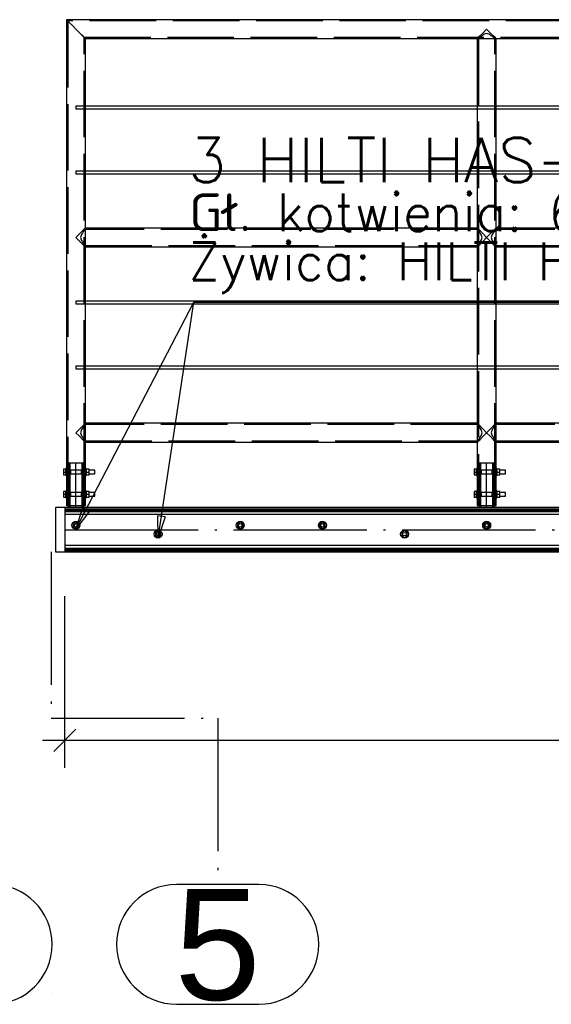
# Paper-space layout '450x700' of a CAD drawing. Header units: millimetres. Extents: x 0 to 420, y 0 to 695.
# Tile 6 of 86: x 42 to 66, y 231 to 276. Entities that reach past the tile are written whole.
import ezdxf

# ---------------------------------------------------------------- set-up
doc = ezdxf.new("R2010")
doc.units = ezdxf.units.MM
doc.linetypes.add('ACAD_ISO02W100', pattern=[15, 12, -3])
doc.linetypes.add('ACAD_ISO04W100', pattern=[30, 24, -3, 0, -3])
doc.layers.get('0').update_dxf_attribs({"linetype": 'CONTINUOUS'})
doc.layers.add('AS_DIM_ON', color=7, linetype='CONTINUOUS')
doc.layers.add('AS_Siatki', color=72, linetype='CONTINUOUS')
doc.styles.add('Arial', font='arial.ttf')
doc.styles.add('Simplex.shx', font='simplex.shx', dxfattribs={"height": 2})

psp = doc.layouts.new('450x700')

# ---------------------------------------------------------------- linework, layer by layer
at = {"linetype": 'Continuous', "ltscale": 0.25}
for p, q in [((44.618, 275.819), (44.585, 275.852)), ((44.585, 275.852), (44.618, 275.819)), ((359.933, 275.852), (44.585, 275.852)), ((44.585, 275.852), (44.585, 255.612)), ((44.618, 275.819), (44.71, 275.727)), ((44.671, 275.766), (44.643, 275.794)), ((44.71, 275.727), (44.847, 275.59)), ((44.847, 275.59), (44.71, 275.727)), ((44.847, 275.59), (45.009, 275.428)), ((45.009, 275.428), (44.847, 275.59)), ((45.172, 275.265), (45.009, 275.428)), ((45.009, 275.428), (45.172, 275.265)), ((45.172, 275.265), (45.149, 275.288)), ((63.509, 275.428), (63.347, 275.265)), ((63.671, 275.265), (63.509, 275.428)), ((45.309, 275.128), (45.172, 275.265)), ((45.309, 275.128), (45.401, 275.036)), ((45.401, 275.036), (45.433, 275.004)), ((45.401, 275.036), (45.433, 275.004)), ((45.433, 275.004), (63.085, 275.004)), ((45.433, 271.954), (45.433, 275.004)), ((63.118, 275.036), (63.085, 275.004)), ((63.085, 275.004), (63.085, 271.954)), ((63.21, 275.128), (63.118, 275.036)), ((63.347, 275.265), (63.21, 275.128)), ((63.809, 275.128), (63.672, 275.265)), ((63.901, 275.036), (63.809, 275.128)), ((63.933, 275.004), (63.901, 275.036)), ((63.933, 275.004), (81.585, 275.004)), ((63.933, 271.954), (63.933, 275.004)), ((63.085, 271.954), (45.433, 271.954)), ((45.433, 271.834), (63.085, 271.834)), ((45.433, 269.021), (45.433, 271.834)), ((63.085, 271.834), (63.085, 269.021)), ((81.585, 271.954), (63.933, 271.954)), ((63.933, 271.834), (81.585, 271.834)), ((63.933, 269.021), (63.933, 271.834)), ((63.085, 269.021), (45.433, 269.021)), ((45.433, 268.901), (63.085, 268.901)), ((45.433, 266.452), (45.433, 268.901)), ((63.085, 268.901), (63.085, 266.452)), ((81.585, 269.021), (63.933, 269.021)), ((63.933, 268.901), (81.585, 268.901)), ((63.933, 266.452), (63.933, 268.901)), ((45.401, 266.419), (45.309, 266.327)), ((45.433, 266.452), (45.401, 266.419)), ((63.085, 266.452), (45.433, 266.452)), ((63.118, 266.419), (63.085, 266.452)), ((63.209, 266.327), (63.118, 266.419)), ((63.901, 266.419), (63.809, 266.327)), ((63.901, 266.419), (63.933, 266.452)), ((81.585, 266.452), (63.933, 266.452)), ((45.172, 266.19), (45.009, 266.028)), ((45.009, 266.028), (45.172, 265.865)), ((45.309, 266.327), (45.172, 266.19)), ((63.21, 266.328), (63.347, 266.19)), ((63.509, 266.028), (63.347, 266.19)), ((63.347, 265.865), (63.509, 266.028)), ((63.672, 266.19), (63.509, 266.028)), ((63.509, 266.028), (63.672, 265.865)), ((63.809, 266.327), (63.672, 266.19)), ((45.172, 265.865), (45.309, 265.728)), ((45.309, 265.728), (45.401, 265.636)), ((45.401, 265.636), (45.433, 265.604)), ((45.433, 265.604), (63.085, 265.604)), ((45.433, 263.154), (45.433, 265.604)), ((63.085, 265.604), (63.118, 265.636)), ((63.085, 265.604), (63.085, 263.154)), ((63.118, 265.636), (63.209, 265.728)), ((63.347, 265.865), (63.21, 265.728)), ((63.672, 265.865), (63.809, 265.728)), ((63.809, 265.728), (63.901, 265.636)), ((63.933, 265.604), (63.901, 265.636)), ((63.933, 265.604), (81.585, 265.604)), ((63.933, 263.154), (63.933, 265.604)), ((63.085, 263.154), (45.433, 263.154)), ((45.433, 263.034), (63.085, 263.034)), ((45.433, 260.221), (45.433, 263.034)), ((63.085, 263.034), (63.085, 260.221)), ((81.585, 263.154), (63.933, 263.154)), ((63.933, 263.034), (81.585, 263.034)), ((63.933, 260.221), (63.933, 263.034)), ((63.085, 260.221), (45.433, 260.221)), ((81.585, 260.221), (63.933, 260.221)), ((45.433, 260.101), (63.085, 260.101)), ((45.433, 257.652), (45.433, 260.101)), ((63.085, 260.101), (63.085, 257.652)), ((63.933, 260.101), (81.585, 260.101)), ((63.933, 257.652), (63.933, 260.101)), ((45.309, 257.527), (45.172, 257.39)), ((45.401, 257.619), (45.309, 257.527)), ((45.433, 257.652), (45.401, 257.619)), ((63.085, 257.652), (45.433, 257.652)), ((63.085, 257.652), (63.118, 257.619)), ((63.209, 257.527), (63.118, 257.619)), ((63.21, 257.528), (63.347, 257.39)), ((63.809, 257.527), (63.672, 257.39)), ((63.901, 257.619), (63.809, 257.527)), ((63.933, 257.652), (63.901, 257.619)), ((81.585, 257.652), (63.933, 257.652)), ((45.172, 257.39), (45.009, 257.228)), ((45.009, 257.228), (45.172, 257.065)), ((63.509, 257.228), (63.347, 257.39)), ((63.347, 257.065), (63.509, 257.228)), ((63.672, 257.39), (63.509, 257.228)), ((63.509, 257.228), (63.672, 257.065)), ((45.172, 257.065), (45.309, 256.928)), ((45.309, 256.928), (45.401, 256.836)), ((45.401, 256.836), (45.433, 256.804)), ((45.433, 256.804), (63.085, 256.804)), ((45.433, 255.612), (45.433, 256.804)), ((63.085, 256.804), (63.118, 256.836)), ((63.085, 256.804), (63.085, 255.612)), ((63.118, 256.836), (63.209, 256.928)), ((63.347, 257.065), (63.21, 256.928)), ((63.672, 257.065), (63.809, 256.928)), ((63.809, 256.928), (63.901, 256.836)), ((63.901, 256.836), (63.933, 256.804)), ((63.933, 256.804), (81.585, 256.804)), ((63.933, 255.612), (63.933, 256.804)), ((44.553, 255.576), (44.447, 255.576)), ((44.447, 255.576), (44.447, 255.452)), ((44.447, 255.452), (44.553, 255.452)), ((44.447, 255.452), (44.447, 255.327)), ((44.447, 255.327), (44.553, 255.327)), ((44.585, 255.612), (44.553, 255.612)), ((44.553, 255.609), (44.553, 255.612)), ((44.553, 255.599), (44.553, 255.609)), ((44.553, 255.585), (44.553, 255.599)), ((44.553, 255.565), (44.553, 255.585)), ((44.553, 255.541), (44.553, 255.565)), ((44.553, 255.513), (44.553, 255.541)), ((44.553, 255.483), (44.553, 255.513)), ((44.553, 255.452), (44.553, 255.483)), ((44.553, 255.42), (44.553, 255.452)), ((44.553, 255.39), (44.553, 255.42)), ((44.553, 255.363), (44.553, 255.39)), ((44.553, 255.339), (44.553, 255.363)), ((44.553, 255.319), (44.553, 255.339)), ((44.553, 255.304), (44.553, 255.319)), ((44.553, 255.295), (44.553, 255.304)), ((44.585, 255.612), (44.585, 255.609)), ((44.585, 255.609), (44.585, 255.599)), ((44.585, 255.599), (44.585, 255.585)), ((44.585, 255.585), (44.585, 255.565)), ((44.585, 255.565), (44.585, 255.541)), ((44.585, 255.552), (44.599, 255.522)), ((44.585, 255.541), (44.585, 255.513)), ((44.595, 255.532), (44.585, 255.532)), ((44.585, 255.513), (44.585, 255.483)), ((44.585, 255.483), (44.585, 255.452)), ((44.585, 255.452), (44.585, 255.42)), ((44.585, 255.42), (44.585, 255.39)), ((44.585, 255.39), (44.585, 255.363)), ((44.599, 255.381), (44.585, 255.352)), ((44.585, 255.372), (44.595, 255.372)), ((44.585, 255.363), (44.585, 255.339)), ((44.585, 255.339), (44.585, 255.319)), ((44.585, 255.319), (44.585, 255.304)), ((44.585, 255.304), (44.585, 255.295)), ((44.599, 255.522), (44.605, 255.452)), ((44.605, 255.452), (44.599, 255.381)), ((45.413, 255.452), (45.419, 255.522)), ((45.419, 255.381), (45.413, 255.452)), ((45.419, 255.522), (45.433, 255.552)), ((45.433, 255.352), (45.419, 255.381)), ((45.424, 255.532), (45.433, 255.552)), ((45.433, 255.532), (45.424, 255.532)), ((45.433, 255.352), (45.424, 255.372)), ((45.424, 255.372), (45.433, 255.372)), ((45.465, 255.612), (45.433, 255.612)), ((45.433, 255.609), (45.433, 255.612)), ((45.433, 255.599), (45.433, 255.609)), ((45.433, 255.585), (45.433, 255.599)), ((45.433, 255.565), (45.433, 255.585)), ((45.433, 255.541), (45.433, 255.565)), ((45.433, 255.513), (45.433, 255.541)), ((45.433, 255.483), (45.433, 255.513)), ((45.433, 255.452), (45.433, 255.483)), ((45.433, 255.42), (45.433, 255.452)), ((45.433, 255.39), (45.433, 255.42)), ((45.433, 255.363), (45.433, 255.39)), ((45.433, 255.339), (45.433, 255.363)), ((45.433, 255.319), (45.433, 255.339)), ((45.433, 255.304), (45.433, 255.319)), ((45.433, 255.295), (45.433, 255.304)), ((45.465, 255.612), (45.465, 255.609)), ((45.465, 255.609), (45.465, 255.599)), ((45.465, 255.599), (45.465, 255.585)), ((45.465, 255.585), (45.465, 255.565)), ((45.601, 255.576), (45.465, 255.576)), ((45.465, 255.565), (45.465, 255.541)), ((45.465, 255.541), (45.465, 255.513)), ((45.465, 255.513), (45.465, 255.483)), ((45.465, 255.483), (45.465, 255.452)), ((45.465, 255.452), (45.601, 255.452)), ((45.465, 255.452), (45.465, 255.42)), ((45.465, 255.42), (45.465, 255.39)), ((45.465, 255.39), (45.465, 255.363)), ((45.465, 255.363), (45.465, 255.339)), ((45.465, 255.339), (45.465, 255.319)), ((45.465, 255.327), (45.601, 255.327)), ((45.465, 255.319), (45.465, 255.304)), ((45.465, 255.304), (45.465, 255.295)), ((45.601, 255.452), (45.601, 255.576)), ((45.853, 255.532), (45.601, 255.532)), ((45.601, 255.327), (45.601, 255.452)), ((45.601, 255.372), (45.853, 255.372)), ((45.853, 255.526), (45.853, 255.532)), ((45.853, 255.508), (45.853, 255.526)), ((45.853, 255.482), (45.853, 255.508)), ((45.853, 255.452), (45.853, 255.482)), ((45.853, 255.421), (45.853, 255.452)), ((45.853, 255.395), (45.853, 255.421)), ((45.853, 255.378), (45.853, 255.395)), ((45.853, 255.372), (45.853, 255.378)), ((63.053, 255.576), (62.947, 255.576)), ((62.947, 255.576), (62.947, 255.452)), ((62.947, 255.452), (63.053, 255.452)), ((62.947, 255.452), (62.947, 255.327)), ((62.947, 255.327), (63.053, 255.327)), ((63.085, 255.612), (63.053, 255.612)), ((63.053, 255.609), (63.053, 255.612)), ((63.053, 255.599), (63.053, 255.609)), ((63.053, 255.585), (63.053, 255.599)), ((63.053, 255.565), (63.053, 255.585)), ((63.053, 255.541), (63.053, 255.565)), ((63.053, 255.513), (63.053, 255.541)), ((63.053, 255.483), (63.053, 255.513)), ((63.053, 255.452), (63.053, 255.483)), ((63.053, 255.42), (63.053, 255.452)), ((63.053, 255.39), (63.053, 255.42)), ((63.053, 255.363), (63.053, 255.39)), ((63.053, 255.339), (63.053, 255.363)), ((63.053, 255.319), (63.053, 255.339)), ((63.053, 255.304), (63.053, 255.319)), ((63.053, 255.295), (63.053, 255.304)), ((63.085, 255.612), (63.085, 255.609)), ((63.085, 255.609), (63.085, 255.599)), ((63.085, 255.599), (63.085, 255.585)), ((63.085, 255.585), (63.085, 255.565)), ((63.085, 255.565), (63.085, 255.541)), ((63.085, 255.552), (63.099, 255.522)), ((63.085, 255.541), (63.085, 255.513)), ((63.095, 255.532), (63.085, 255.532)), ((63.085, 255.513), (63.085, 255.483)), ((63.085, 255.483), (63.085, 255.452)), ((63.085, 255.452), (63.085, 255.42)), ((63.085, 255.42), (63.085, 255.39)), ((63.085, 255.39), (63.085, 255.363)), ((63.099, 255.381), (63.085, 255.352)), ((63.085, 255.372), (63.095, 255.372)), ((63.085, 255.363), (63.085, 255.339)), ((63.085, 255.339), (63.085, 255.319)), ((63.085, 255.319), (63.085, 255.304)), ((63.085, 255.304), (63.085, 255.295)), ((63.099, 255.522), (63.105, 255.452)), ((63.105, 255.452), (63.099, 255.381)), ((63.913, 255.452), (63.919, 255.522)), ((63.919, 255.381), (63.913, 255.452)), ((63.919, 255.522), (63.933, 255.552)), ((63.933, 255.352), (63.919, 255.381)), ((63.924, 255.532), (63.933, 255.552)), ((63.933, 255.532), (63.924, 255.532)), ((63.933, 255.352), (63.924, 255.372)), ((63.924, 255.372), (63.933, 255.372)), ((63.965, 255.612), (63.933, 255.612)), ((63.933, 255.609), (63.933, 255.612)), ((63.933, 255.599), (63.933, 255.609)), ((63.933, 255.585), (63.933, 255.599)), ((63.933, 255.565), (63.933, 255.585)), ((63.933, 255.541), (63.933, 255.565)), ((63.933, 255.513), (63.933, 255.541)), ((63.933, 255.483), (63.933, 255.513)), ((63.933, 255.452), (63.933, 255.483)), ((63.933, 255.42), (63.933, 255.452)), ((63.933, 255.39), (63.933, 255.42)), ((63.933, 255.363), (63.933, 255.39)), ((63.933, 255.339), (63.933, 255.363)), ((63.933, 255.319), (63.933, 255.339)), ((63.933, 255.304), (63.933, 255.319)), ((63.933, 255.295), (63.933, 255.304)), ((63.965, 255.612), (63.965, 255.609)), ((63.965, 255.609), (63.965, 255.599)), ((63.965, 255.599), (63.965, 255.585)), ((63.965, 255.585), (63.965, 255.565)), ((64.101, 255.576), (63.965, 255.576)), ((63.965, 255.565), (63.965, 255.541)), ((63.965, 255.541), (63.965, 255.513)), ((63.965, 255.513), (63.965, 255.483)), ((63.965, 255.483), (63.965, 255.452)), ((63.965, 255.452), (64.101, 255.452)), ((63.965, 255.452), (63.965, 255.42)), ((63.965, 255.42), (63.965, 255.39)), ((63.965, 255.39), (63.965, 255.363)), ((63.965, 255.363), (63.965, 255.339)), ((63.965, 255.339), (63.965, 255.319)), ((63.965, 255.327), (64.101, 255.327)), ((63.965, 255.319), (63.965, 255.304)), ((63.965, 255.304), (63.965, 255.295)), ((64.101, 255.452), (64.101, 255.576)), ((64.353, 255.532), (64.101, 255.532)), ((64.101, 255.327), (64.101, 255.452)), ((64.101, 255.372), (64.353, 255.372)), ((64.353, 255.526), (64.353, 255.532)), ((64.353, 255.508), (64.353, 255.526)), ((64.353, 255.482), (64.353, 255.508)), ((64.353, 255.452), (64.353, 255.482)), ((64.353, 255.421), (64.353, 255.452)), ((64.353, 255.395), (64.353, 255.421)), ((64.353, 255.378), (64.353, 255.395)), ((64.353, 255.372), (64.353, 255.378)), ((44.553, 255.292), (44.553, 255.295)), ((44.553, 255.292), (44.585, 255.292)), ((44.585, 255.295), (44.585, 255.292)), ((44.585, 255.292), (44.585, 254.612)), ((45.433, 255.292), (45.433, 255.295)), ((45.433, 255.292), (45.465, 255.292)), ((45.433, 254.612), (45.433, 255.292)), ((45.465, 255.295), (45.465, 255.292)), ((63.053, 255.292), (63.053, 255.295)), ((63.053, 255.292), (63.085, 255.292)), ((63.085, 255.295), (63.085, 255.292)), ((63.085, 255.292), (63.085, 254.612)), ((63.933, 255.292), (63.933, 255.295)), ((63.933, 255.292), (63.965, 255.292)), ((63.933, 254.612), (63.933, 255.292)), ((63.965, 255.295), (63.965, 255.292)), ((44.553, 254.576), (44.447, 254.576)), ((44.447, 254.576), (44.447, 254.452)), ((44.447, 254.452), (44.553, 254.452)), ((44.447, 254.452), (44.447, 254.327)), ((44.585, 254.612), (44.553, 254.612)), ((44.553, 254.609), (44.553, 254.612)), ((44.553, 254.599), (44.553, 254.609)), ((44.553, 254.585), (44.553, 254.599)), ((44.553, 254.565), (44.553, 254.585)), ((44.553, 254.541), (44.553, 254.565)), ((44.553, 254.513), (44.553, 254.541)), ((44.553, 254.483), (44.553, 254.513)), ((44.553, 254.452), (44.553, 254.483)), ((44.553, 254.42), (44.553, 254.452)), ((44.553, 254.39), (44.553, 254.42)), ((44.585, 254.612), (44.585, 254.609)), ((44.585, 254.609), (44.585, 254.599)), ((44.585, 254.599), (44.585, 254.585)), ((44.585, 254.585), (44.585, 254.565)), ((44.585, 254.565), (44.585, 254.541)), ((44.585, 254.552), (44.599, 254.522)), ((44.585, 254.541), (44.585, 254.513)), ((44.595, 254.532), (44.585, 254.532)), ((44.585, 254.513), (44.585, 254.483)), ((44.585, 254.483), (44.585, 254.452)), ((44.585, 254.452), (44.585, 254.42)), ((44.585, 254.42), (44.585, 254.39)), ((44.599, 254.522), (44.605, 254.452)), ((44.605, 254.452), (44.599, 254.381)), ((45.413, 254.452), (45.419, 254.522)), ((45.419, 254.381), (45.413, 254.452)), ((45.419, 254.522), (45.433, 254.552)), ((45.424, 254.532), (45.433, 254.552)), ((45.433, 254.532), (45.424, 254.532)), ((45.465, 254.612), (45.433, 254.612)), ((45.433, 254.609), (45.433, 254.612)), ((45.433, 254.599), (45.433, 254.609)), ((45.433, 254.585), (45.433, 254.599)), ((45.433, 254.565), (45.433, 254.585)), ((45.433, 254.541), (45.433, 254.565)), ((45.433, 254.513), (45.433, 254.541)), ((45.433, 254.483), (45.433, 254.513)), ((45.433, 254.452), (45.433, 254.483)), ((45.433, 254.42), (45.433, 254.452)), ((45.433, 254.39), (45.433, 254.42)), ((45.465, 254.612), (45.465, 254.609)), ((45.465, 254.609), (45.465, 254.599)), ((45.465, 254.599), (45.465, 254.585)), ((45.465, 254.585), (45.465, 254.565)), ((45.601, 254.576), (45.465, 254.576)), ((45.465, 254.565), (45.465, 254.541)), ((45.465, 254.541), (45.465, 254.513)), ((45.465, 254.513), (45.465, 254.483)), ((45.465, 254.483), (45.465, 254.452)), ((45.465, 254.452), (45.601, 254.452)), ((45.465, 254.452), (45.465, 254.42)), ((45.465, 254.42), (45.465, 254.39)), ((45.601, 254.452), (45.601, 254.576)), ((45.853, 254.532), (45.601, 254.532)), ((45.601, 254.327), (45.601, 254.452)), ((45.853, 254.526), (45.853, 254.532)), ((45.853, 254.508), (45.853, 254.526)), ((45.853, 254.482), (45.853, 254.508)), ((45.853, 254.452), (45.853, 254.482)), ((45.853, 254.421), (45.853, 254.452)), ((45.853, 254.395), (45.853, 254.421)), ((63.053, 254.576), (62.947, 254.576)), ((62.947, 254.576), (62.947, 254.452)), ((62.947, 254.452), (63.053, 254.452)), ((62.947, 254.452), (62.947, 254.327)), ((63.085, 254.612), (63.053, 254.612)), ((63.053, 254.609), (63.053, 254.612)), ((63.053, 254.599), (63.053, 254.609)), ((63.053, 254.585), (63.053, 254.599)), ((63.053, 254.565), (63.053, 254.585)), ((63.053, 254.541), (63.053, 254.565)), ((63.053, 254.513), (63.053, 254.541)), ((63.053, 254.483), (63.053, 254.513)), ((63.053, 254.452), (63.053, 254.483)), ((63.053, 254.42), (63.053, 254.452)), ((63.053, 254.39), (63.053, 254.42)), ((63.085, 254.612), (63.085, 254.609)), ((63.085, 254.609), (63.085, 254.599)), ((63.085, 254.599), (63.085, 254.585)), ((63.085, 254.585), (63.085, 254.565)), ((63.085, 254.565), (63.085, 254.541)), ((63.085, 254.552), (63.099, 254.522)), ((63.085, 254.541), (63.085, 254.513)), ((63.095, 254.532), (63.085, 254.532)), ((63.085, 254.513), (63.085, 254.483)), ((63.085, 254.483), (63.085, 254.452)), ((63.085, 254.452), (63.085, 254.42)), ((63.085, 254.42), (63.085, 254.39)), ((63.099, 254.522), (63.105, 254.452)), ((63.105, 254.452), (63.099, 254.381)), ((63.913, 254.452), (63.919, 254.522)), ((63.919, 254.381), (63.913, 254.452)), ((63.919, 254.522), (63.933, 254.552)), ((63.924, 254.532), (63.933, 254.552)), ((63.933, 254.532), (63.924, 254.532)), ((63.965, 254.612), (63.933, 254.612)), ((63.933, 254.609), (63.933, 254.612)), ((63.933, 254.599), (63.933, 254.609)), ((63.933, 254.585), (63.933, 254.599)), ((63.933, 254.565), (63.933, 254.585)), ((63.933, 254.541), (63.933, 254.565)), ((63.933, 254.513), (63.933, 254.541)), ((63.933, 254.483), (63.933, 254.513)), ((63.933, 254.452), (63.933, 254.483)), ((63.933, 254.42), (63.933, 254.452)), ((63.933, 254.39), (63.933, 254.42)), ((63.965, 254.612), (63.965, 254.609)), ((63.965, 254.609), (63.965, 254.599)), ((63.965, 254.599), (63.965, 254.585)), ((63.965, 254.585), (63.965, 254.565)), ((64.101, 254.576), (63.965, 254.576)), ((63.965, 254.565), (63.965, 254.541)), ((63.965, 254.541), (63.965, 254.513)), ((63.965, 254.513), (63.965, 254.483)), ((63.965, 254.483), (63.965, 254.452)), ((63.965, 254.452), (64.101, 254.452)), ((63.965, 254.452), (63.965, 254.42)), ((63.965, 254.42), (63.965, 254.39)), ((64.101, 254.452), (64.101, 254.576)), ((64.353, 254.532), (64.101, 254.532)), ((64.101, 254.327), (64.101, 254.452)), ((64.353, 254.526), (64.353, 254.532)), ((64.353, 254.508), (64.353, 254.526)), ((64.353, 254.482), (64.353, 254.508)), ((64.353, 254.452), (64.353, 254.482)), ((64.353, 254.421), (64.353, 254.452)), ((64.353, 254.395), (64.353, 254.421)), ((44.447, 254.327), (44.553, 254.327)), ((44.553, 254.363), (44.553, 254.39)), ((44.553, 254.339), (44.553, 254.363)), ((44.553, 254.319), (44.553, 254.339)), ((44.553, 254.304), (44.553, 254.319)), ((44.553, 254.295), (44.553, 254.304)), ((44.553, 254.292), (44.553, 254.295)), ((44.553, 254.292), (44.585, 254.292)), ((44.585, 254.39), (44.585, 254.363)), ((44.599, 254.381), (44.585, 254.352)), ((44.585, 254.372), (44.595, 254.372)), ((44.585, 254.363), (44.585, 254.339)), ((44.585, 254.339), (44.585, 254.319)), ((44.585, 254.319), (44.585, 254.304)), ((44.585, 254.304), (44.585, 254.295)), ((44.585, 254.295), (44.585, 254.292)), ((44.585, 254.292), (44.585, 253.952)), ((45.433, 254.352), (45.419, 254.381)), ((45.433, 254.352), (45.424, 254.372)), ((45.424, 254.372), (45.433, 254.372)), ((45.433, 254.363), (45.433, 254.39)), ((45.433, 254.339), (45.433, 254.363)), ((45.433, 254.319), (45.433, 254.339)), ((45.433, 254.304), (45.433, 254.319)), ((45.433, 254.295), (45.433, 254.304)), ((45.433, 254.292), (45.433, 254.295)), ((45.433, 254.292), (45.465, 254.292)), ((45.433, 253.952), (45.433, 254.292)), ((45.465, 254.39), (45.465, 254.363)), ((45.465, 254.363), (45.465, 254.339)), ((45.465, 254.339), (45.465, 254.319)), ((45.465, 254.327), (45.601, 254.327)), ((45.465, 254.319), (45.465, 254.304)), ((45.465, 254.304), (45.465, 254.295)), ((45.465, 254.295), (45.465, 254.292)), ((45.601, 254.372), (45.853, 254.372)), ((45.853, 254.378), (45.853, 254.395)), ((45.853, 254.372), (45.853, 254.378)), ((62.947, 254.327), (63.053, 254.327)), ((63.053, 254.363), (63.053, 254.39)), ((63.053, 254.339), (63.053, 254.363)), ((63.053, 254.319), (63.053, 254.339)), ((63.053, 254.304), (63.053, 254.319)), ((63.053, 254.295), (63.053, 254.304)), ((63.053, 254.292), (63.053, 254.295)), ((63.053, 254.292), (63.085, 254.292)), ((63.085, 254.39), (63.085, 254.363)), ((63.099, 254.381), (63.085, 254.352)), ((63.085, 254.372), (63.095, 254.372)), ((63.085, 254.363), (63.085, 254.339)), ((63.085, 254.339), (63.085, 254.319)), ((63.085, 254.319), (63.085, 254.304)), ((63.085, 254.304), (63.085, 254.295)), ((63.085, 254.295), (63.085, 254.292)), ((63.085, 254.292), (63.085, 253.952)), ((63.933, 254.352), (63.919, 254.381)), ((63.933, 254.352), (63.924, 254.372)), ((63.924, 254.372), (63.933, 254.372)), ((63.933, 254.363), (63.933, 254.39)), ((63.933, 254.339), (63.933, 254.363)), ((63.933, 254.319), (63.933, 254.339)), ((63.933, 254.304), (63.933, 254.319)), ((63.933, 254.295), (63.933, 254.304)), ((63.933, 254.292), (63.933, 254.295)), ((63.933, 254.292), (63.965, 254.292)), ((63.933, 253.952), (63.933, 254.292)), ((63.965, 254.39), (63.965, 254.363)), ((63.965, 254.363), (63.965, 254.339)), ((63.965, 254.339), (63.965, 254.319)), ((63.965, 254.327), (64.101, 254.327)), ((63.965, 254.319), (63.965, 254.304)), ((63.965, 254.304), (63.965, 254.295)), ((63.965, 254.295), (63.965, 254.292)), ((64.101, 254.372), (64.353, 254.372)), ((64.353, 254.378), (64.353, 254.395)), ((64.353, 254.372), (64.353, 254.378)), ((44.509, 253.852), (44.093, 253.852)), ((44.093, 253.852), (44.093, 251.852)), ((146.759, 253.852), (44.509, 253.852)), ((44.509, 253.852), (44.509, 253.792)), ((44.509, 253.792), (146.759, 253.792)), ((44.509, 253.792), (44.509, 253.749)), ((44.509, 253.749), (44.509, 253.732)), ((44.509, 253.732), (146.759, 253.732)), ((44.509, 253.732), (44.509, 253.68)), ((44.509, 253.68), (146.759, 253.68)), ((44.509, 253.68), (44.509, 253.64)), ((44.509, 253.64), (44.509, 253.541)), ((146.759, 253.541), (44.509, 253.541)), ((44.509, 253.541), (44.509, 252.163)), ((44.585, 253.952), (44.618, 253.952)), ((44.618, 253.952), (44.71, 253.952)), ((44.672, 253.952), (44.672, 253.852)), ((44.71, 253.952), (44.847, 253.952)), ((44.847, 253.952), (45.009, 253.952)), ((45.009, 253.952), (45.172, 253.952)), ((45.172, 253.952), (45.309, 253.952)), ((45.309, 253.952), (45.401, 253.952)), ((45.346, 253.852), (45.346, 253.952)), ((45.401, 253.952), (45.433, 253.952)), ((63.085, 253.952), (63.118, 253.952)), ((63.118, 253.952), (63.21, 253.952)), ((63.172, 253.952), (63.172, 253.852)), ((63.21, 253.952), (63.347, 253.952)), ((63.347, 253.952), (63.509, 253.952)), ((63.509, 253.952), (63.672, 253.952)), ((63.672, 253.952), (63.809, 253.952)), ((63.809, 253.952), (63.901, 253.952)), ((63.846, 253.852), (63.846, 253.952)), ((63.901, 253.952), (63.933, 253.952)), ((45.009, 253.195), (44.885, 253.124)), ((44.885, 253.124), (44.885, 252.98)), ((45.134, 253.124), (45.009, 253.195)), ((45.134, 252.98), (45.134, 253.124)), ((52.409, 253.195), (52.285, 253.124)), ((52.285, 253.124), (52.285, 252.98)), ((52.534, 253.124), (52.409, 253.195)), ((52.534, 252.98), (52.534, 253.124)), ((56.109, 253.195), (55.985, 253.124)), ((55.985, 253.124), (55.985, 252.98)), ((56.234, 253.124), (56.109, 253.195)), ((56.234, 252.98), (56.234, 253.124)), ((63.509, 253.195), (63.385, 253.124)), ((63.385, 253.124), (63.385, 252.98)), ((63.634, 253.124), (63.509, 253.195)), ((63.634, 252.98), (63.634, 253.124)), ((44.885, 252.98), (45.009, 252.908)), ((45.009, 252.908), (45.134, 252.98)), ((48.709, 252.795), (48.585, 252.724)), ((48.585, 252.724), (48.585, 252.58)), ((48.834, 252.724), (48.709, 252.795)), ((48.834, 252.58), (48.834, 252.724)), ((52.285, 252.98), (52.409, 252.908)), ((52.409, 252.908), (52.534, 252.98)), ((55.985, 252.98), (56.109, 252.908)), ((56.109, 252.908), (56.234, 252.98)), ((59.809, 252.795), (59.685, 252.724)), ((59.685, 252.724), (59.685, 252.58)), ((59.934, 252.724), (59.809, 252.795)), ((59.934, 252.58), (59.934, 252.724)), ((63.385, 252.98), (63.509, 252.908)), ((63.509, 252.908), (63.634, 252.98)), ((48.585, 252.58), (48.709, 252.508)), ((48.709, 252.508), (48.834, 252.58)), ((59.685, 252.58), (59.809, 252.508)), ((59.809, 252.508), (59.934, 252.58)), ((44.093, 251.852), (44.509, 251.852)), ((44.509, 252.163), (146.759, 252.163)), ((44.509, 252.163), (44.509, 252.064)), ((44.509, 252.064), (44.509, 252.023)), ((44.509, 252.023), (146.759, 252.023)), ((44.509, 252.023), (44.509, 251.971)), ((44.509, 251.971), (146.759, 251.971)), ((44.509, 251.971), (44.509, 251.954)), ((44.509, 251.954), (44.509, 251.911)), ((44.509, 251.911), (146.759, 251.911)), ((44.509, 251.911), (44.509, 251.852)), ((44.509, 251.852), (146.759, 251.852))]:
    psp.add_line(p, q, dxfattribs=at)
at = {"color": 84, "linetype": 'ACAD_ISO02W100', "ltscale": 0.25}
for p, q in [((44.671, 275.766), (44.618, 275.819)), ((359.875, 275.794), (44.643, 275.794)), ((44.643, 275.794), (44.643, 255.552)), ((44.71, 275.727), (44.671, 275.766)), ((44.869, 275.568), (45.009, 275.428)), ((45.268, 275.169), (45.309, 275.128)), ((45.347, 275.089), (45.309, 275.128)), ((45.375, 275.062), (45.347, 275.089)), ((45.375, 275.062), (359.143, 275.062)), ((45.375, 255.552), (45.375, 275.062)), ((63.118, 275.036), (63.085, 275.004)), ((63.085, 275.004), (63.933, 275.004)), ((63.143, 275.062), (63.118, 275.036)), ((63.21, 275.128), (63.143, 275.062)), ((63.171, 275.031), (63.143, 275.004)), ((63.171, 275.031), (63.143, 275.004)), ((63.143, 275.004), (63.143, 255.552)), ((63.186, 275.036), (63.171, 275.031)), ((63.251, 275.1), (63.186, 275.036)), ((63.212, 275.062), (63.186, 275.036)), ((63.251, 275.1), (63.212, 275.062)), ((63.312, 275.128), (63.251, 275.1)), ((63.369, 275.185), (63.312, 275.128)), ((63.509, 275.227), (63.369, 275.185)), ((63.649, 275.185), (63.509, 275.227)), ((63.707, 275.128), (63.649, 275.185)), ((63.768, 275.1), (63.707, 275.128)), ((63.833, 275.036), (63.768, 275.1)), ((63.807, 275.062), (63.768, 275.1)), ((63.833, 275.036), (63.807, 275.062)), ((63.875, 275.062), (63.809, 275.128)), ((63.847, 275.031), (63.833, 275.036)), ((63.875, 275.004), (63.847, 275.031)), ((63.875, 275.004), (63.847, 275.031)), ((63.901, 275.036), (63.875, 275.062)), ((63.875, 255.552), (63.875, 275.004)), ((63.933, 275.004), (63.901, 275.036)), ((45.433, 271.954), (45.009, 271.954)), ((45.009, 271.954), (45.009, 271.937)), ((45.009, 271.937), (45.009, 271.894)), ((45.009, 271.894), (45.009, 271.852)), ((45.009, 271.852), (45.009, 271.834)), ((45.009, 271.834), (45.433, 271.834)), ((45.433, 271.834), (45.433, 271.954)), ((63.933, 271.954), (63.085, 271.954)), ((63.085, 271.954), (63.085, 271.834)), ((63.085, 271.834), (63.933, 271.834)), ((63.933, 271.834), (63.933, 271.954)), ((45.433, 269.021), (45.009, 269.021)), ((45.009, 269.021), (45.009, 269.003)), ((45.009, 269.003), (45.009, 268.961)), ((45.009, 268.961), (45.009, 268.919)), ((45.009, 268.919), (45.009, 268.901)), ((45.009, 268.901), (45.433, 268.901)), ((45.433, 268.901), (45.433, 269.021)), ((63.933, 269.021), (63.085, 269.021)), ((63.085, 269.021), (63.085, 268.901)), ((63.085, 268.901), (63.933, 268.901)), ((63.933, 268.901), (63.933, 269.021)), ((45.433, 265.604), (45.433, 266.452)), ((63.085, 266.452), (63.085, 266.394)), ((63.933, 266.452), (63.901, 266.419)), ((63.933, 265.604), (63.933, 266.452)), ((45.252, 266.168), (45.21, 266.028)), ((45.21, 266.028), (45.252, 265.888)), ((45.309, 266.225), (45.252, 266.168)), ((45.337, 266.286), (45.309, 266.225)), ((45.401, 266.351), (45.337, 266.286)), ((45.405, 266.366), (45.401, 266.351)), ((45.433, 266.394), (45.405, 266.366)), ((63.085, 266.394), (45.433, 266.394)), ((63.113, 266.366), (63.085, 266.394)), ((63.085, 266.394), (63.085, 265.662)), ((63.118, 266.351), (63.113, 266.366)), ((63.182, 266.286), (63.118, 266.351)), ((63.209, 266.225), (63.182, 266.286)), ((63.267, 266.168), (63.209, 266.225)), ((63.309, 266.028), (63.267, 266.168)), ((63.267, 265.888), (63.309, 266.028)), ((63.752, 266.168), (63.71, 266.028)), ((63.71, 266.028), (63.752, 265.888)), ((63.809, 266.225), (63.752, 266.168)), ((63.837, 266.286), (63.809, 266.225)), ((63.901, 266.351), (63.837, 266.286)), ((63.905, 266.366), (63.901, 266.351)), ((63.933, 266.394), (63.905, 266.366)), ((81.585, 266.394), (63.933, 266.394)), ((45.252, 265.888), (45.309, 265.83)), ((45.309, 265.83), (45.337, 265.769)), ((45.337, 265.769), (45.401, 265.704)), ((45.401, 265.704), (45.405, 265.69)), ((45.405, 265.69), (45.433, 265.662)), ((45.433, 265.662), (63.085, 265.662)), ((63.085, 265.662), (63.113, 265.69)), ((63.085, 265.662), (63.085, 265.604)), ((63.113, 265.69), (63.118, 265.704)), ((63.118, 265.704), (63.182, 265.769)), ((63.182, 265.769), (63.209, 265.83)), ((63.209, 265.83), (63.267, 265.888)), ((63.752, 265.888), (63.809, 265.83)), ((63.809, 265.83), (63.837, 265.769)), ((63.837, 265.769), (63.901, 265.704)), ((63.901, 265.704), (63.905, 265.69)), ((63.901, 265.636), (63.933, 265.604)), ((63.905, 265.69), (63.933, 265.662)), ((63.933, 265.662), (81.585, 265.662)), ((45.433, 263.154), (45.009, 263.154)), ((45.009, 263.154), (45.009, 263.137)), ((45.009, 263.137), (45.009, 263.094)), ((45.009, 263.094), (45.009, 263.052)), ((45.009, 263.052), (45.009, 263.034)), ((45.009, 263.034), (45.433, 263.034)), ((45.433, 263.034), (45.433, 263.154)), ((63.933, 263.154), (63.085, 263.154)), ((63.085, 263.154), (63.085, 263.034)), ((63.085, 263.034), (63.933, 263.034)), ((63.933, 263.034), (63.933, 263.154)), ((45.433, 260.221), (45.009, 260.221)), ((45.009, 260.221), (45.009, 260.203)), ((45.009, 260.203), (45.009, 260.161)), ((45.433, 260.101), (45.433, 260.221)), ((63.933, 260.221), (63.085, 260.221)), ((63.085, 260.221), (63.085, 260.101)), ((63.933, 260.101), (63.933, 260.221)), ((45.009, 260.161), (45.009, 260.119)), ((45.009, 260.119), (45.009, 260.101)), ((45.009, 260.101), (45.433, 260.101)), ((63.085, 260.101), (63.933, 260.101)), ((45.401, 257.551), (45.337, 257.486)), ((45.405, 257.566), (45.401, 257.551)), ((45.433, 257.594), (45.405, 257.566)), ((45.433, 256.804), (45.433, 257.652)), ((63.085, 257.594), (45.433, 257.594)), ((63.085, 257.652), (63.085, 257.594)), ((63.113, 257.566), (63.085, 257.594)), ((63.085, 257.594), (63.085, 256.862)), ((63.118, 257.551), (63.113, 257.566)), ((63.182, 257.486), (63.118, 257.551)), ((63.901, 257.551), (63.837, 257.486)), ((63.905, 257.566), (63.901, 257.551)), ((63.933, 257.594), (63.905, 257.566)), ((63.933, 256.804), (63.933, 257.652)), ((81.585, 257.594), (63.933, 257.594)), ((45.252, 257.368), (45.21, 257.228)), ((45.21, 257.228), (45.252, 257.088)), ((45.309, 257.425), (45.252, 257.368)), ((45.252, 257.088), (45.309, 257.03)), ((45.337, 257.486), (45.309, 257.425)), ((63.209, 257.425), (63.182, 257.486)), ((63.267, 257.368), (63.209, 257.425)), ((63.209, 257.03), (63.267, 257.088)), ((63.309, 257.228), (63.267, 257.368)), ((63.267, 257.088), (63.309, 257.228)), ((63.752, 257.368), (63.71, 257.228)), ((63.71, 257.228), (63.752, 257.088)), ((63.809, 257.425), (63.752, 257.368)), ((63.752, 257.088), (63.809, 257.03)), ((63.837, 257.486), (63.809, 257.425)), ((45.309, 257.03), (45.337, 256.969)), ((45.337, 256.969), (45.401, 256.904)), ((45.401, 256.904), (45.405, 256.89)), ((45.405, 256.89), (45.433, 256.862)), ((45.433, 256.862), (63.085, 256.862)), ((63.085, 256.862), (63.113, 256.89)), ((63.085, 256.862), (63.085, 256.804)), ((63.113, 256.89), (63.118, 256.904)), ((63.118, 256.904), (63.182, 256.969)), ((63.182, 256.969), (63.209, 257.03)), ((63.809, 257.03), (63.837, 256.969)), ((63.837, 256.969), (63.901, 256.904)), ((63.901, 256.904), (63.905, 256.89)), ((63.901, 256.836), (63.933, 256.804)), ((63.905, 256.89), (63.933, 256.862)), ((63.933, 256.862), (81.585, 256.862)), ((44.771, 255.852), (44.672, 255.852)), ((44.672, 255.852), (44.672, 255.552)), ((44.73, 255.852), (44.73, 255.552)), ((45.009, 255.852), (44.771, 255.852)), ((45.248, 255.852), (45.009, 255.852)), ((45.346, 255.852), (45.248, 255.852)), ((45.288, 255.552), (45.288, 255.852)), ((45.346, 255.552), (45.346, 255.852)), ((63.271, 255.852), (63.172, 255.852)), ((63.172, 255.852), (63.172, 255.552)), ((63.23, 255.852), (63.23, 255.552)), ((63.509, 255.852), (63.271, 255.852)), ((63.748, 255.852), (63.509, 255.852)), ((63.846, 255.852), (63.748, 255.852)), ((63.788, 255.552), (63.788, 255.852)), ((63.846, 255.552), (63.846, 255.852)), ((44.585, 255.552), (44.595, 255.532)), ((44.643, 255.552), (44.585, 255.552)), ((44.595, 255.372), (44.585, 255.352)), ((44.585, 255.352), (44.643, 255.352)), ((44.595, 255.532), (44.599, 255.522)), ((45.326, 255.532), (44.595, 255.532)), ((44.599, 255.381), (44.595, 255.372)), ((44.595, 255.372), (44.692, 255.372)), ((44.643, 255.552), (44.653, 255.532)), ((44.643, 255.552), (44.657, 255.522)), ((44.657, 255.381), (44.643, 255.352)), ((44.653, 255.372), (44.643, 255.352)), ((44.643, 255.352), (44.643, 254.552)), ((44.653, 255.532), (44.657, 255.522)), ((44.657, 255.381), (44.653, 255.372)), ((44.657, 255.522), (44.663, 255.452)), ((44.663, 255.452), (44.657, 255.381)), ((44.672, 255.552), (44.702, 255.522)), ((44.672, 255.552), (44.692, 255.532)), ((44.73, 255.552), (44.672, 255.552)), ((44.702, 255.381), (44.672, 255.352)), ((44.692, 255.372), (44.672, 255.352)), ((44.672, 255.352), (44.672, 254.552)), ((44.672, 255.352), (44.73, 255.352)), ((44.692, 255.532), (44.702, 255.522)), ((44.702, 255.381), (44.692, 255.372)), ((44.692, 255.372), (45.424, 255.372)), ((44.702, 255.522), (44.714, 255.452)), ((44.714, 255.452), (44.702, 255.381)), ((44.73, 255.552), (44.75, 255.532)), ((44.73, 255.552), (44.76, 255.522)), ((44.76, 255.381), (44.73, 255.352)), ((44.75, 255.372), (44.73, 255.352)), ((44.73, 255.352), (44.73, 254.552)), ((44.75, 255.532), (44.76, 255.522)), ((44.76, 255.381), (44.75, 255.372)), ((44.76, 255.522), (44.76, 255.521)), ((44.76, 255.521), (44.76, 255.452)), ((44.76, 255.452), (44.76, 255.382)), ((44.76, 255.382), (44.76, 255.381)), ((45.258, 255.521), (45.259, 255.522)), ((45.258, 255.452), (45.258, 255.521)), ((45.258, 255.382), (45.258, 255.452)), ((45.259, 255.381), (45.258, 255.382)), ((45.259, 255.522), (45.288, 255.552)), ((45.259, 255.522), (45.268, 255.532)), ((45.288, 255.352), (45.259, 255.381)), ((45.268, 255.372), (45.259, 255.381)), ((45.268, 255.532), (45.288, 255.552)), ((45.288, 255.352), (45.268, 255.372)), ((45.346, 255.552), (45.288, 255.552)), ((45.288, 254.552), (45.288, 255.352)), ((45.288, 255.352), (45.346, 255.352)), ((45.305, 255.452), (45.317, 255.522)), ((45.317, 255.381), (45.305, 255.452)), ((45.317, 255.522), (45.346, 255.552)), ((45.317, 255.522), (45.326, 255.532)), ((45.326, 255.372), (45.317, 255.381)), ((45.346, 255.352), (45.317, 255.381)), ((45.326, 255.532), (45.346, 255.552)), ((45.424, 255.532), (45.326, 255.532)), ((45.346, 255.352), (45.326, 255.372)), ((45.346, 254.552), (45.346, 255.352)), ((45.355, 255.452), (45.361, 255.522)), ((45.361, 255.381), (45.355, 255.452)), ((45.361, 255.522), (45.375, 255.552)), ((45.361, 255.522), (45.366, 255.532)), ((45.375, 255.352), (45.361, 255.381)), ((45.366, 255.372), (45.361, 255.381)), ((45.366, 255.532), (45.375, 255.552)), ((45.375, 255.352), (45.366, 255.372)), ((45.433, 255.552), (45.375, 255.552)), ((45.375, 255.352), (45.433, 255.352)), ((45.375, 254.552), (45.375, 255.352)), ((45.419, 255.522), (45.424, 255.532)), ((45.424, 255.372), (45.419, 255.381)), ((63.085, 255.552), (63.095, 255.532)), ((63.143, 255.552), (63.085, 255.552)), ((63.095, 255.372), (63.085, 255.352)), ((63.085, 255.352), (63.143, 255.352)), ((63.095, 255.532), (63.099, 255.522)), ((63.192, 255.532), (63.095, 255.532)), ((63.099, 255.381), (63.095, 255.372)), ((63.095, 255.372), (63.192, 255.372)), ((63.143, 255.552), (63.153, 255.532)), ((63.143, 255.552), (63.157, 255.522)), ((63.157, 255.381), (63.143, 255.352)), ((63.153, 255.372), (63.143, 255.352)), ((63.143, 255.352), (63.143, 254.552)), ((63.153, 255.532), (63.157, 255.522)), ((63.157, 255.381), (63.153, 255.372)), ((63.157, 255.522), (63.163, 255.452)), ((63.163, 255.452), (63.157, 255.381)), ((63.172, 255.552), (63.192, 255.532)), ((63.172, 255.552), (63.202, 255.522)), ((63.23, 255.552), (63.172, 255.552)), ((63.202, 255.381), (63.172, 255.352)), ((63.192, 255.372), (63.172, 255.352)), ((63.172, 255.352), (63.172, 254.552)), ((63.172, 255.352), (63.23, 255.352)), ((63.192, 255.532), (63.202, 255.522)), ((63.826, 255.532), (63.192, 255.532)), ((63.202, 255.381), (63.192, 255.372)), ((63.192, 255.372), (63.826, 255.372)), ((63.202, 255.522), (63.214, 255.452)), ((63.214, 255.452), (63.202, 255.381)), ((63.23, 255.552), (63.25, 255.532)), ((63.23, 255.552), (63.26, 255.522)), ((63.26, 255.381), (63.23, 255.352)), ((63.25, 255.372), (63.23, 255.352)), ((63.23, 255.352), (63.23, 254.552)), ((63.25, 255.532), (63.26, 255.522)), ((63.26, 255.381), (63.25, 255.372)), ((63.26, 255.522), (63.26, 255.521)), ((63.26, 255.521), (63.26, 255.452)), ((63.26, 255.452), (63.26, 255.382)), ((63.26, 255.382), (63.26, 255.381)), ((63.758, 255.521), (63.759, 255.522)), ((63.758, 255.452), (63.758, 255.521)), ((63.758, 255.382), (63.758, 255.452)), ((63.759, 255.381), (63.758, 255.382)), ((63.759, 255.522), (63.788, 255.552)), ((63.759, 255.522), (63.768, 255.532)), ((63.788, 255.352), (63.759, 255.381)), ((63.768, 255.372), (63.759, 255.381)), ((63.768, 255.532), (63.788, 255.552)), ((63.788, 255.352), (63.768, 255.372)), ((63.846, 255.552), (63.788, 255.552)), ((63.788, 254.552), (63.788, 255.352)), ((63.788, 255.352), (63.846, 255.352)), ((63.805, 255.452), (63.817, 255.522)), ((63.817, 255.381), (63.805, 255.452)), ((63.817, 255.522), (63.846, 255.552)), ((63.817, 255.522), (63.826, 255.532)), ((63.826, 255.372), (63.817, 255.381)), ((63.846, 255.352), (63.817, 255.381)), ((63.826, 255.532), (63.846, 255.552)), ((63.924, 255.532), (63.826, 255.532)), ((63.846, 255.352), (63.826, 255.372)), ((63.826, 255.372), (63.924, 255.372)), ((63.846, 254.552), (63.846, 255.352)), ((63.855, 255.452), (63.861, 255.522)), ((63.861, 255.381), (63.855, 255.452)), ((63.861, 255.522), (63.875, 255.552)), ((63.861, 255.522), (63.866, 255.532)), ((63.875, 255.352), (63.861, 255.381)), ((63.866, 255.372), (63.861, 255.381)), ((63.866, 255.532), (63.875, 255.552)), ((63.875, 255.352), (63.866, 255.372)), ((63.933, 255.552), (63.875, 255.552)), ((63.875, 255.352), (63.933, 255.352)), ((63.875, 254.552), (63.875, 255.352)), ((63.919, 255.522), (63.924, 255.532)), ((63.924, 255.372), (63.919, 255.381)), ((44.585, 254.552), (44.595, 254.532)), ((44.643, 254.552), (44.585, 254.552)), ((44.595, 254.532), (44.599, 254.522)), ((45.326, 254.532), (44.595, 254.532)), ((44.643, 254.552), (44.653, 254.532)), ((44.643, 254.552), (44.657, 254.522)), ((44.653, 254.532), (44.657, 254.522)), ((44.657, 254.522), (44.663, 254.452)), ((44.663, 254.452), (44.657, 254.381)), ((44.672, 254.552), (44.702, 254.522)), ((44.672, 254.552), (44.692, 254.532)), ((44.73, 254.552), (44.672, 254.552)), ((44.692, 254.532), (44.702, 254.522)), ((44.702, 254.522), (44.714, 254.452)), ((44.714, 254.452), (44.702, 254.381)), ((44.73, 254.552), (44.75, 254.532)), ((44.73, 254.552), (44.76, 254.522)), ((44.75, 254.532), (44.76, 254.522)), ((44.76, 254.522), (44.76, 254.521)), ((44.76, 254.521), (44.76, 254.452)), ((44.76, 254.452), (44.76, 254.382)), ((45.258, 254.521), (45.259, 254.522)), ((45.258, 254.452), (45.258, 254.521)), ((45.258, 254.382), (45.258, 254.452)), ((45.259, 254.522), (45.288, 254.552)), ((45.259, 254.522), (45.268, 254.532)), ((45.268, 254.532), (45.288, 254.552)), ((45.346, 254.552), (45.288, 254.552)), ((45.305, 254.452), (45.317, 254.522)), ((45.317, 254.381), (45.305, 254.452)), ((45.317, 254.522), (45.346, 254.552)), ((45.317, 254.522), (45.326, 254.532)), ((45.326, 254.532), (45.346, 254.552)), ((45.424, 254.532), (45.326, 254.532)), ((45.355, 254.452), (45.361, 254.522)), ((45.361, 254.381), (45.355, 254.452)), ((45.361, 254.522), (45.375, 254.552)), ((45.361, 254.522), (45.366, 254.532)), ((45.366, 254.532), (45.375, 254.552)), ((45.433, 254.552), (45.375, 254.552)), ((45.419, 254.522), (45.424, 254.532)), ((63.085, 254.552), (63.095, 254.532)), ((63.143, 254.552), (63.085, 254.552)), ((63.095, 254.532), (63.099, 254.522)), ((63.192, 254.532), (63.095, 254.532)), ((63.143, 254.552), (63.153, 254.532)), ((63.143, 254.552), (63.157, 254.522)), ((63.153, 254.532), (63.157, 254.522)), ((63.157, 254.522), (63.163, 254.452)), ((63.163, 254.452), (63.157, 254.381)), ((63.172, 254.552), (63.192, 254.532)), ((63.172, 254.552), (63.202, 254.522)), ((63.23, 254.552), (63.172, 254.552)), ((63.192, 254.532), (63.202, 254.522)), ((63.826, 254.532), (63.192, 254.532)), ((63.202, 254.522), (63.214, 254.452)), ((63.214, 254.452), (63.202, 254.381)), ((63.23, 254.552), (63.25, 254.532)), ((63.23, 254.552), (63.26, 254.522)), ((63.25, 254.532), (63.26, 254.522)), ((63.26, 254.522), (63.26, 254.521)), ((63.26, 254.521), (63.26, 254.452)), ((63.26, 254.452), (63.26, 254.382)), ((63.758, 254.521), (63.759, 254.522)), ((63.758, 254.452), (63.758, 254.521)), ((63.758, 254.382), (63.758, 254.452)), ((63.759, 254.522), (63.788, 254.552)), ((63.759, 254.522), (63.768, 254.532)), ((63.768, 254.532), (63.788, 254.552)), ((63.846, 254.552), (63.788, 254.552)), ((63.805, 254.452), (63.817, 254.522)), ((63.817, 254.381), (63.805, 254.452)), ((63.817, 254.522), (63.846, 254.552)), ((63.817, 254.522), (63.826, 254.532)), ((63.826, 254.532), (63.846, 254.552)), ((63.924, 254.532), (63.826, 254.532)), ((63.855, 254.452), (63.861, 254.522)), ((63.861, 254.381), (63.855, 254.452)), ((63.861, 254.522), (63.875, 254.552)), ((63.861, 254.522), (63.866, 254.532)), ((63.866, 254.532), (63.875, 254.552)), ((63.933, 254.552), (63.875, 254.552)), ((63.919, 254.522), (63.924, 254.532)), ((44.595, 254.372), (44.585, 254.352)), ((44.585, 254.352), (44.643, 254.352)), ((44.599, 254.381), (44.595, 254.372)), ((44.595, 254.372), (44.692, 254.372)), ((44.657, 254.381), (44.643, 254.352)), ((44.653, 254.372), (44.643, 254.352)), ((44.643, 254.352), (44.643, 253.952)), ((44.657, 254.381), (44.653, 254.372)), ((44.702, 254.381), (44.672, 254.352)), ((44.692, 254.372), (44.672, 254.352)), ((44.672, 254.352), (44.672, 253.952)), ((44.672, 254.352), (44.73, 254.352)), ((44.702, 254.381), (44.692, 254.372)), ((44.692, 254.372), (45.424, 254.372)), ((44.76, 254.381), (44.73, 254.352)), ((44.73, 254.352), (44.73, 253.852)), ((44.76, 254.381), (44.75, 254.372)), ((44.76, 254.382), (44.76, 254.381)), ((45.259, 254.381), (45.258, 254.382)), ((45.288, 254.352), (45.259, 254.381)), ((45.268, 254.372), (45.259, 254.381)), ((45.288, 253.852), (45.288, 254.352)), ((45.288, 254.352), (45.346, 254.352)), ((45.326, 254.372), (45.317, 254.381)), ((45.346, 254.352), (45.317, 254.381)), ((45.346, 254.352), (45.326, 254.372)), ((45.346, 253.952), (45.346, 254.352)), ((45.375, 254.352), (45.361, 254.381)), ((45.366, 254.372), (45.361, 254.381)), ((45.375, 254.352), (45.366, 254.372)), ((45.375, 254.352), (45.433, 254.352)), ((45.375, 253.952), (45.375, 254.352)), ((45.424, 254.372), (45.419, 254.381)), ((63.095, 254.372), (63.085, 254.352)), ((63.085, 254.352), (63.143, 254.352)), ((63.099, 254.381), (63.095, 254.372)), ((63.095, 254.372), (63.192, 254.372)), ((63.157, 254.381), (63.143, 254.352)), ((63.153, 254.372), (63.143, 254.352)), ((63.143, 254.352), (63.143, 253.952)), ((63.157, 254.381), (63.153, 254.372)), ((63.202, 254.381), (63.172, 254.352)), ((63.172, 254.352), (63.172, 253.952)), ((63.172, 254.352), (63.23, 254.352)), ((63.202, 254.381), (63.192, 254.372)), ((63.192, 254.372), (63.826, 254.372)), ((63.26, 254.381), (63.23, 254.352)), ((63.23, 254.352), (63.23, 253.852)), ((63.26, 254.381), (63.25, 254.372)), ((63.26, 254.382), (63.26, 254.381)), ((63.759, 254.381), (63.758, 254.382)), ((63.788, 254.352), (63.759, 254.381)), ((63.788, 254.352), (63.768, 254.372)), ((63.788, 253.852), (63.788, 254.352)), ((63.788, 254.352), (63.846, 254.352)), ((63.826, 254.372), (63.817, 254.381)), ((63.846, 254.352), (63.817, 254.381)), ((63.846, 254.352), (63.826, 254.372)), ((63.826, 254.372), (63.924, 254.372)), ((63.846, 253.952), (63.846, 254.352)), ((63.875, 254.352), (63.861, 254.381)), ((63.866, 254.372), (63.861, 254.381)), ((63.875, 254.352), (63.866, 254.372)), ((63.875, 254.352), (63.933, 254.352)), ((63.875, 253.952), (63.875, 254.352)), ((63.924, 254.372), (63.919, 254.381))]:
    psp.add_line(p, q, dxfattribs=at)
at = {"color": 7}
psp.add_line((45.009, 252.872), (50.322, 263.107), dxfattribs=at)
at = {"color": 10, "linetype": 'ACAD_ISO04W100', "ltscale": 0.25}
for p, q in [((45.009, 253.852), (45.009, 255.852)), ((63.509, 253.852), (63.509, 255.852)), ((44.509, 252.852), (146.759, 252.852))]:
    psp.add_line(p, q, dxfattribs=at)
at = {"color": 0, "linetype": 'ByBlock', "lineweight": -2}
for p, q in [((45.009, 252.872), (45.321, 253.836)), ((45.617, 253.682), (45.009, 252.872)), ((45.617, 253.682), (45.321, 253.836)), ((48.709, 252.472), (48.694, 253.485)), ((49.023, 253.435), (48.694, 253.485)), ((49.023, 253.435), (48.709, 252.472))]:
    psp.add_line(p, q, dxfattribs=at)
at = {"color": 20, "linetype": 'ACAD_ISO04W100', "ltscale": 0.25}
for p, q in [((43.893, 251.852), (43.893, 244.352)), ((43.893, 244.352), (51.393, 244.352)), ((51.393, 244.352), (51.393, 236.852)), ((43.893, 232.001), (43.893, 232.001))]:
    psp.add_line(p, q, dxfattribs=at)
at = {"color": 20, "linetype": 'Continuous', "ltscale": 0.25}
for p, q in [((53.251, 236.852), (49.536, 236.852)), ((49.536, 231.452), (53.251, 231.452))]:
    psp.add_line(p, q, dxfattribs=at)
at = {"color": 7}
psp.add_lwpolyline([(48.709, 252.472), (50.322, 263.107), (93.308, 263.107)], dxfattribs=at)
at = {"linetype": 'Continuous', "ltscale": 0.25}
for centre, radius in [((45.009, 253.052), 0.18), ((45.009, 253.052), 0.08), ((52.409, 253.052), 0.18), ((52.409, 253.052), 0.08), ((56.109, 253.052), 0.18), ((56.109, 253.052), 0.08), ((63.509, 253.052), 0.18), ((63.509, 253.052), 0.08), ((48.709, 252.652), 0.18), ((48.709, 252.652), 0.08), ((59.809, 252.652), 0.18), ((59.809, 252.652), 0.08)]:
    psp.add_circle(centre, radius, dxfattribs=at)
at = {"color": 20, "linetype": 'Continuous', "ltscale": 0.25}
for centre, start, end in [((41.234, 234.153), 270, 90), ((49.536, 234.152), 90, 270), ((53.251, 234.152), 270, 90)]:
    psp.add_arc(centre, 2.7, start, end, dxfattribs=at)
at = {"layer": 'AS_DIM_ON', "color": 8}
for p, q in [((44.509, 242.109), (44.509, 249.852)), ((43.509, 243.359), (146.759, 243.359))]:
    psp.add_line(p, q, dxfattribs=at)
at = {"layer": 'AS_DIM_ON', "color": 8, "linetype": 'ByBlock', "lineweight": -2}
psp.add_line((45.009, 243.859), (44.009, 242.859), dxfattribs=at)

# ---------------------------------------------------------------- texts
at = {"color": 7, "style": 'Simplex.shx'}
for s, height, p in [('3 HILTI HAS-U M8x120 8.8', 2, (50.063, 268.527)), ('Gł. kotwienia: 60 mm', 1.7, (50.104, 266.317)), ('Żywica: HILTI HIT-HY 200-A V3', 1.7, (50.063, 264.107))]:
    psp.add_text(s, height=height, dxfattribs=at).set_placement(p)
at = {"layer": 'AS_Siatki', "color": 20, "style": 'Arial'}
psp.add_text('5', height=5, dxfattribs=at).set_placement((49.446, 231.652))

doc.saveas('drawing.dxf')
